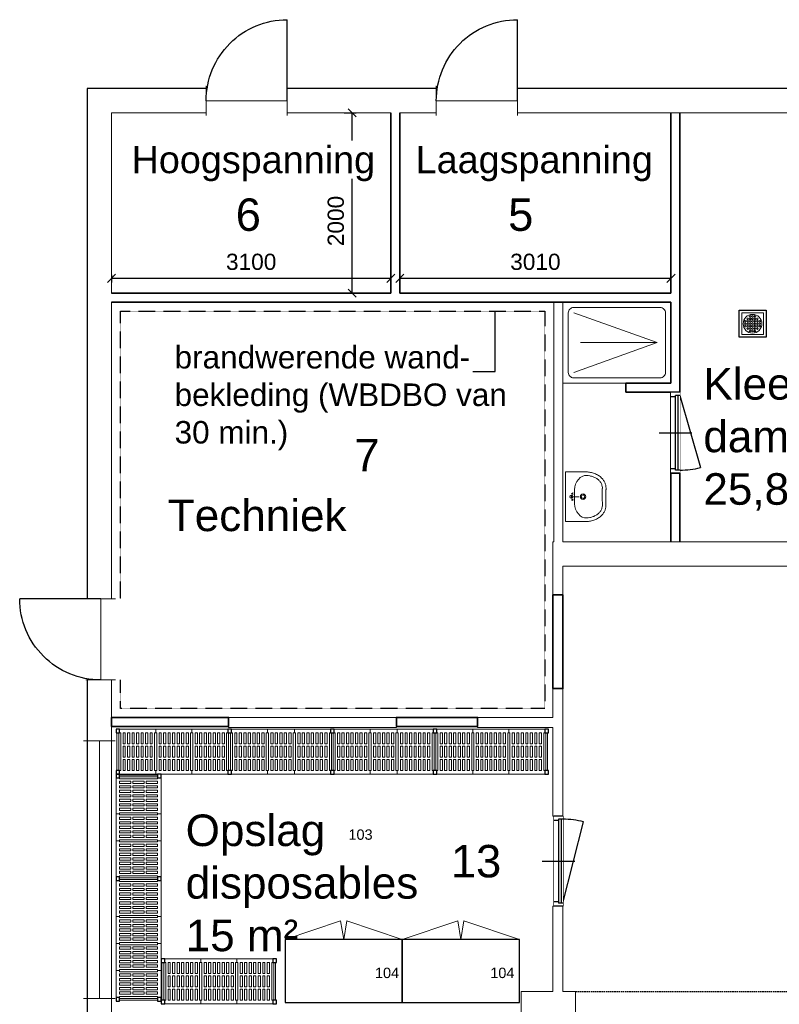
# Model space of a CAD drawing. Header units: millimetres. Extents: x 251300 to 553564, y 2563 to 144710.
# Tile 42 of 57: x 261435 to 269867, y 61315 to 72244. Entities that reach past the tile are written whole.
import ezdxf
from ezdxf.enums import TextEntityAlignment as Align

# ---------------------------------------------------------------- set-up
doc = ezdxf.new("R2010")
doc.units = ezdxf.units.MM
doc.set_wipeout_variables(frame=1)
doc.linetypes.add('DASHED', pattern=[0.75, 0.5, -0.25])
doc.linetypes.add('HIDDEN2', pattern=[4.7625, 3.175, -1.5875])
for name, color, linetype in [('0 @ 50', 7, 'Continuous'), ('A--$01A__Algemeen-Txt25', 2, 'Continuous'), ('A--L$01ADIM18', 1, 'Continuous'), ('A--L01A_Algemeen (lijnen t.b.v. tekst)', 1, 'Continuous'), ('A--L42B_Binnenwandafwerkingen', 2, 'Continuous'), ('A--L43A_Vloerafwerkingen', 1, 'Continuous')]:
    doc.layers.add(name, color=color, linetype=linetype)
for name, color, linetype, lineweight in [('APPARAAT1', 2, 'Continuous', 25), ('APPARAAT2', 1, 'Continuous', 20), ('APPARAAT3', 6, 'Continuous', 18), ('APPARAAT5', 7, 'Continuous', 5), ('BWK ALGEMEEN', 1, 'Continuous', 25), ('BWK MUREN', 3, 'Continuous', 35), ('MATEN', 10, 'Continuous', 20), ('POSITIENUMMER', 141, 'Continuous', 20), ('TEKST PS', 10, 'Continuous', 9), ('X-L21_C_buitenwanden', 7, 'Continuous', 30), ('X-L22_C_binnenwand', 7, 'Continuous', 13), ('X-L32_C_binnenwandopeningen', 3, 'Continuous', 5), ('X-L74_C_sanitair', 5, 'Continuous', 5), ('X-T22_C_ruimtelabel', 7, 'Continuous', 5)]:
    doc.layers.add(name, color=color, linetype=linetype, lineweight=lineweight)
doc.styles.add('DVD_ALG 1.8mm_RE', font='arial.ttf', dxfattribs={"height": 1.8})
doc.styles.add('DVD_ALG 2.5mm_RE', font='arial.ttf', dxfattribs={"height": 2.5})
doc.styles.add('PS', font='arial.ttf')
doc.styles.get("Standard").update_dxf_attribs({"font": 'arial.ttf'})
doc.dimstyles.new('DVD_18', dxfattribs={"dimtxt": 1.8, "dimasz": 0.9, "dimexe": 0.45, "dimexo": 0, "dimgap": 0.9, "dimtad": 1, "dimdec": 0, "dimdsep": 46, "dimtxsty": 'DVD_ALG 1.8mm_RE', "dimblk": 'OBLIQUE', "dimblk1": 'OBLIQUE', "dimblk2": 'OBLIQUE', "dimcen": 2.5, "dimclrd": 1, "dimclre": 1, "dimclrt": 1, "dimadec": 0, "dimazin": 0, "dimtfac": 1, "dimtdec": 4, "dimtix": 1, "dimtmove": 2, "dimatfit": 3, "dimfxl": 0.9, "dimfxlon": 1, "dimtolj": 1, "dimtzin": 0, "dimarcsym": 0})

# ---------------------------------------------------------------- blocks, each defined once
blk = doc.blocks.new('POSITIENUMMER')
at = {"layer": 'POSITIENUMMER', "style": 'PS', "flags": 1}
for tag, p in [('AFMETINGEN', (-1.22, -10.86)), ('OMSCHRIJVING', (-1.22, -14.79)), ('OPMERKINGEN', (-1.22, -18.98))]:
    blk.add_attdef(tag, p, '', height=2.8, dxfattribs=at)
blk.add_wipeout([(-5.03, 0), (-5.03, 0.11), (-5.02, 0.2), (-5, 0.34), (-4.97, 0.48), (-4.93, 0.6), (-4.86, 0.76), (-4.78, 0.92), (-4.69, 1.07), (-4.6, 1.2), (-4.54, 1.27), (-4.48, 1.34), (-4.43, 1.4), (-4.35, 1.49), (-4.26, 1.57), (-4.18, 1.64), (-4.07, 1.73), (-3.91, 1.86), (-3.77, 1.95), (-3.62, 2.05), (-3.49, 2.12), (-3.31, 2.22), (-3.18, 2.29), (-3.02, 2.36), (-2.86, 2.43), (-2.72, 2.48), (-2.53, 2.55), (-2.36, 2.61), (-2.17, 2.66), (-2, 2.71), (-1.73, 2.77), (-1.53, 2.81), (-1.37, 2.84), (-1.13, 2.88), (-0.93, 2.9), (-0.73, 2.92), (-0.52, 2.93), (-0.28, 2.95), (-0.09, 2.95), (0.17, 2.95), (0.35, 2.94), (0.58, 2.93), (0.78, 2.91), (1, 2.89), (1.15, 2.87), (1.32, 2.85), (1.47, 2.82), (1.68, 2.78), (1.88, 2.74), (2.01, 2.7), (2.16, 2.67), (2.37, 2.6), (2.54, 2.55), (2.65, 2.51), (2.78, 2.46), (2.91, 2.41), (3.05, 2.34), (3.21, 2.27), (3.32, 2.22), (3.46, 2.14), (3.61, 2.06), (3.73, 1.98), (3.85, 1.9), (4, 1.79), (4.11, 1.7), (4.21, 1.62), (4.33, 1.5), (4.43, 1.4), (4.53, 1.29), (4.62, 1.17), (4.69, 1.06), (4.77, 0.94), (4.83, 0.83), (4.89, 0.7), (4.93, 0.6), (4.97, 0.47), (4.99, 0.38), (5.02, 0.23), (5.03, 0.13), (5.03, 0.07), (5.03, 0.04), (5.03, -0.07), (5.02, -0.18), (5.02, -0.17), (5.01, -0.3), (4.96, -0.48), (4.92, -0.62), (4.88, -0.73), (4.79, -0.9), (4.74, -0.99), (4.69, -1.08), (4.62, -1.17), (4.52, -1.29), (4.44, -1.39), (4.37, -1.46), (4.28, -1.55), (4.2, -1.63), (4.05, -1.75), (3.95, -1.83), (3.83, -1.91), (3.65, -2.03), (3.52, -2.11), (3.37, -2.19), (3.23, -2.26), (3.12, -2.32), (2.93, -2.4), (2.81, -2.45), (2.67, -2.5), (2.5, -2.56), (2.26, -2.63), (2.12, -2.68), (1.9, -2.73), (1.71, -2.78), (1.55, -2.81), (1.41, -2.83), (1.28, -2.85), (1.11, -2.88), (0.84, -2.91), (0.68, -2.92), (0.46, -2.94), (0.29, -2.95), (0.1, -2.95), (-0.12, -2.95), (-0.33, -2.94), (-0.56, -2.93), (-0.83, -2.91), (-1.09, -2.88), (-1.3, -2.85), (-1.58, -2.8), (-1.83, -2.75), (-2.05, -2.69), (-2.13, -2.67), (-2.15, -2.67), (-2.41, -2.59), (-2.61, -2.52), (-2.79, -2.45), (-2.94, -2.39), (-3.08, -2.33), (-3.25, -2.25), (-3.37, -2.19), (-3.5, -2.12), (-3.64, -2.04), (-3.76, -1.96), (-3.89, -1.87), (-3.97, -1.81), (-4.08, -1.73), (-4.15, -1.67), (-4.32, -1.51), (-4.48, -1.35), (-4.55, -1.26), (-4.64, -1.14), (-4.73, -1), (-4.79, -0.9), (-4.86, -0.77), (-4.91, -0.65), (-4.94, -0.55), (-4.97, -0.44), (-5.01, -0.28), (-5.02, -0.19), (-5.03, -0.07)]).dxf.layer = 'POSITIENUMMER'
at = {"layer": 'POSITIENUMMER'}
blk.add_attdef('POS', text='', height=2.3, dxfattribs=at).set_placement((0, 0), align=Align.MIDDLE)
at = {"layer": 'POSITIENUMMER', "style": 'PS', "flags": 1}
blk.add_attdef('MERK-TYPE', (-1.22, -6.81), '', height=2.8, dxfattribs=at)
blk = doc.blocks.new('DVDVB_32_-S-_Raam')
at = {"linetype": 'Continuous', "lineweight": 13}
blk.add_wipeout([(0, 0.5), (1, 0.5), (1, -0.5), (0, -0.5)], dxfattribs=at)
at = {"color": 1, "linetype": 'ByBlock', "lineweight": -2}
for p, q in [((0, -0.5), (0, 0.5)), ((1, -0.5), (1, 0.5)), ((0, 0), (1, 0))]:
    blk.add_line(p, q, dxfattribs=at)
blk = doc.blocks.new('*U26')
at = {"layer": 'BWK ALGEMEEN'}
for p, q in [((965, 0), (63, 229)), ((0, 0), (1000, 0)), ((0, -100), (1000, -100))]:
    blk.add_line(p, q, dxfattribs=at)
blk.add_arc((978, 0), 943, 165.9426, 180, dxfattribs=at)
blk.add_wipeout([(0, 0), (0, -100), (1000, -100), (1000, 0)]).dxf.layer = 'BWK ALGEMEEN'
for p, q in [((500, -231), (500, 131)), ((0, 0), (0, -100)), ((35, 0), (35, -50)), ((965, 0), (965, -50)), ((1000, 0), (1000, -100)), ((35, -20), (965, -20)), ((35, -50), (965, -50)), ((50, -50), (50, -100)), ((950, -50), (950, -100))]:
    blk.add_line(p, q, dxfattribs=at)
blk = doc.blocks.new('legbord 500-400')
at = {"layer": 'APPARAAT2'}
for p, q in [((400, 500), (0, 500)), ((0, 500), (0, 460)), ((12.5, 460), (0, 460)), ((12.5, 250), (12.5, 460)), ((387.5, 250), (387.5, 460)), ((400, 460), (387.5, 460)), ((400, 460), (400, 500)), ((12.5, 250), (12.5, 40)), ((387.5, 250), (387.5, 40)), ((0, 40), (12.5, 40)), ((0, 40), (0, 0)), ((0, 0), (400, 0)), ((387.5, 40), (400, 40)), ((400, 0), (400, 40))]:
    blk.add_line(p, q, dxfattribs=at)
at = {"layer": 'APPARAAT5'}
for p, q in [((37.5, 336), (37.5, 460)), ((62.5, 460), (37.5, 460)), ((62.5, 336), (62.5, 460)), ((87.5, 336), (87.5, 460)), ((112.5, 460), (87.5, 460)), ((112.5, 336), (112.5, 460)), ((137.5, 336), (137.5, 460)), ((162.5, 460), (137.5, 460)), ((162.5, 336), (162.5, 460)), ((187.5, 336), (187.5, 460)), ((212.5, 460), (187.5, 460)), ((212.5, 336), (212.5, 460)), ((237.5, 336), (237.5, 460)), ((262.5, 460), (237.5, 460)), ((262.5, 336), (262.5, 460)), ((287.5, 336), (287.5, 460)), ((312.5, 460), (287.5, 460)), ((312.5, 336), (312.5, 460)), ((337.5, 336), (337.5, 460)), ((362.5, 460), (337.5, 460)), ((362.5, 336), (362.5, 460)), ((37.5, 336), (62.5, 336)), ((87.5, 336), (112.5, 336)), ((137.5, 336), (162.5, 336)), ((187.5, 336), (212.5, 336)), ((237.5, 336), (262.5, 336)), ((287.5, 336), (312.5, 336)), ((337.5, 336), (362.5, 336)), ((37.5, 312), (62.5, 312)), ((37.5, 250), (37.5, 312)), ((37.5, 250), (37.5, 188)), ((62.5, 250), (62.5, 312)), ((62.5, 250), (62.5, 188)), ((87.5, 312), (112.5, 312)), ((87.5, 250), (87.5, 312)), ((87.5, 250), (87.5, 188)), ((112.5, 250), (112.5, 312)), ((112.5, 250), (112.5, 188)), ((137.5, 312), (162.5, 312)), ((137.5, 250), (137.5, 312)), ((137.5, 250), (137.5, 188)), ((162.5, 250), (162.5, 312)), ((162.5, 250), (162.5, 188)), ((187.5, 312), (212.5, 312)), ((187.5, 250), (187.5, 312)), ((187.5, 250), (187.5, 188)), ((212.5, 250), (212.5, 312)), ((212.5, 250), (212.5, 188)), ((237.5, 312), (262.5, 312)), ((237.5, 250), (237.5, 312)), ((237.5, 250), (237.5, 188)), ((262.5, 250), (262.5, 312)), ((262.5, 250), (262.5, 188)), ((287.5, 312), (312.5, 312)), ((287.5, 250), (287.5, 312)), ((287.5, 250), (287.5, 188)), ((312.5, 250), (312.5, 312)), ((312.5, 250), (312.5, 188)), ((337.5, 312), (362.5, 312)), ((337.5, 250), (337.5, 312)), ((337.5, 250), (337.5, 188)), ((362.5, 250), (362.5, 312)), ((362.5, 250), (362.5, 188)), ((37.5, 188), (62.5, 188)), ((37.5, 164), (37.5, 40)), ((37.5, 164), (62.5, 164)), ((62.5, 164), (62.5, 40)), ((87.5, 188), (112.5, 188)), ((87.5, 164), (87.5, 40)), ((87.5, 164), (112.5, 164)), ((112.5, 164), (112.5, 40)), ((137.5, 188), (162.5, 188)), ((137.5, 164), (137.5, 40)), ((137.5, 164), (162.5, 164)), ((162.5, 164), (162.5, 40)), ((187.5, 188), (212.5, 188)), ((187.5, 164), (212.5, 164)), ((187.5, 164), (187.5, 40)), ((212.5, 164), (212.5, 40)), ((237.5, 188), (262.5, 188)), ((237.5, 164), (237.5, 40)), ((237.5, 164), (262.5, 164)), ((262.5, 164), (262.5, 40)), ((287.5, 188), (312.5, 188)), ((287.5, 164), (287.5, 40)), ((287.5, 164), (312.5, 164)), ((312.5, 164), (312.5, 40)), ((337.5, 188), (362.5, 188)), ((337.5, 164), (337.5, 40)), ((337.5, 164), (362.5, 164)), ((362.5, 164), (362.5, 40)), ((37.5, 40), (62.5, 40)), ((87.5, 40), (112.5, 40)), ((137.5, 40), (162.5, 40)), ((187.5, 40), (212.5, 40)), ((237.5, 40), (262.5, 40)), ((287.5, 40), (312.5, 40)), ((337.5, 40), (362.5, 40))]:
    blk.add_line(p, q, dxfattribs=at)
blk = doc.blocks.new('staander 500')
at = {"layer": 'APPARAAT1'}
for points in [[(0, 460), (40, 460), (40, 500), (0, 500)], [(0, 0), (40, 0), (40, 40), (0, 40)]]:
    blk.add_lwpolyline(points, close=True, dxfattribs=at)
at = {"layer": 'APPARAAT2'}
for p, q in [((10, 460), (10, 40)), ((30, 460), (30, 40))]:
    blk.add_line(p, q, dxfattribs=at)
blk = doc.blocks.new('*U50')
for name, p in [('staander 500', (0, -500)), ('legbord 500-400', (40, -500)), ('legbord 500-400', (440, -500)), ('legbord 500-400', (840, -500)), ('staander 500', (1240, -500))]:
    blk.add_blockref(name, p)
blk = doc.blocks.new('legbord 500-300')
at = {"layer": 'APPARAAT2'}
for p, q in [((300, 500), (0, 500)), ((0, 500), (0, 460)), ((12.5, 460), (0, 460)), ((12.5, 250), (12.5, 460)), ((287.5, 250), (287.5, 460)), ((300, 460), (287.5, 460)), ((300, 460), (300, 500)), ((12.5, 250), (12.5, 40)), ((287.5, 250), (287.5, 40)), ((0, 40), (12.5, 40)), ((0, 40), (0, 0)), ((0, 0), (300, 0)), ((287.5, 40), (300, 40)), ((300, 0), (300, 40))]:
    blk.add_line(p, q, dxfattribs=at)
at = {"layer": 'APPARAAT5'}
for p, q in [((37.5, 336), (37.5, 460)), ((62.5, 460), (37.5, 460)), ((62.5, 336), (62.5, 460)), ((87.5, 336), (87.5, 460)), ((112.5, 460), (87.5, 460)), ((112.5, 336), (112.5, 460)), ((137.5, 336), (137.5, 460)), ((162.5, 460), (137.5, 460)), ((162.5, 336), (162.5, 460)), ((187.5, 336), (187.5, 460)), ((212.5, 460), (187.5, 460)), ((212.5, 336), (212.5, 460)), ((237.5, 336), (237.5, 460)), ((262.5, 460), (237.5, 460)), ((262.5, 336), (262.5, 460)), ((37.5, 336), (62.5, 336)), ((87.5, 336), (112.5, 336)), ((137.5, 336), (162.5, 336)), ((187.5, 336), (212.5, 336)), ((237.5, 336), (262.5, 336)), ((37.5, 312), (62.5, 312)), ((37.5, 250), (37.5, 312)), ((37.5, 250), (37.5, 188)), ((62.5, 250), (62.5, 312)), ((62.5, 250), (62.5, 188)), ((87.5, 312), (112.5, 312)), ((87.5, 250), (87.5, 312)), ((87.5, 250), (87.5, 188)), ((112.5, 250), (112.5, 312)), ((112.5, 250), (112.5, 188)), ((137.5, 312), (162.5, 312)), ((137.5, 250), (137.5, 312)), ((137.5, 250), (137.5, 188)), ((162.5, 250), (162.5, 312)), ((162.5, 250), (162.5, 188)), ((187.5, 312), (212.5, 312)), ((187.5, 250), (187.5, 312)), ((187.5, 250), (187.5, 188)), ((212.5, 250), (212.5, 312)), ((212.5, 250), (212.5, 188)), ((237.5, 312), (262.5, 312)), ((237.5, 250), (237.5, 312)), ((237.5, 250), (237.5, 188)), ((262.5, 250), (262.5, 312)), ((262.5, 250), (262.5, 188)), ((37.5, 188), (62.5, 188)), ((37.5, 164), (37.5, 40)), ((37.5, 164), (62.5, 164)), ((62.5, 164), (62.5, 40)), ((87.5, 188), (112.5, 188)), ((87.5, 164), (87.5, 40)), ((87.5, 164), (112.5, 164)), ((112.5, 164), (112.5, 40)), ((137.5, 188), (162.5, 188)), ((137.5, 164), (137.5, 40)), ((137.5, 164), (162.5, 164)), ((162.5, 164), (162.5, 40)), ((187.5, 188), (212.5, 188)), ((187.5, 164), (187.5, 40)), ((187.5, 164), (212.5, 164)), ((212.5, 164), (212.5, 40)), ((237.5, 188), (262.5, 188)), ((237.5, 164), (237.5, 40)), ((237.5, 164), (262.5, 164)), ((262.5, 164), (262.5, 40)), ((37.5, 40), (62.5, 40)), ((87.5, 40), (112.5, 40)), ((137.5, 40), (162.5, 40)), ((187.5, 40), (212.5, 40)), ((237.5, 40), (262.5, 40))]:
    blk.add_line(p, q, dxfattribs=at)
blk = doc.blocks.new('*U49')
for name, p in [('staander 500', (0, -500)), ('legbord 500-400', (40, -500)), ('legbord 500-300', (440, -500)), ('legbord 500-400', (740, -500)), ('staander 500', (1140, -500))]:
    blk.add_blockref(name, p)
blk = doc.blocks.new('*U51')
for name, p in [('staander 500', (0, -500)), ('legbord 500-300', (40, -500)), ('legbord 500-300', (340, -500)), ('legbord 500-300', (640, -500)), ('legbord 500-400', (940, -500)), ('staander 500', (1340, -500))]:
    blk.add_blockref(name, p)
blk = doc.blocks.new('DVDVB_32_-S-_Deur')
at = {"linetype": 'Continuous', "lineweight": 13}
blk.add_wipeout([(0, -0.5), (1, -0.5), (1, 0.5), (0, 0.5)], dxfattribs=at)
at = {"color": 0, "linetype": 'ByBlock', "lineweight": -2}
for p, q in [((0, -0.5), (0, 0.5)), ((1, -0.5), (1, 0.5)), ((0, 0), (1, 0))]:
    blk.add_line(p, q, dxfattribs=at)
blk = doc.blocks.new('_Oblique')
at = {"color": 0, "linetype": 'ByBlock', "lineweight": -2}
blk.add_line((-0.5, -0.5), (0.5, 0.5), dxfattribs=at)
blk = doc.blocks.new('*D208')
at = {"layer": 'A--L$01ADIM18', "color": 1, "lineweight": -2, "transparency": 16777216}
for p, q in [((262455, 69410), (262455, 69328)), ((262455, 69373), (265555, 69373)), ((265555, 69373), (265555, 69328))]:
    blk.add_line(p, q, dxfattribs=at)
at = {"layer": 'Defpoints', "color": 0, "transparency": 16777216}
for p in [(262455, 69500), (265555, 69431), (265555, 69373)]:
    blk.add_point(p, dxfattribs=at)
at = {"layer": 'A--L$01ADIM18', "color": 1, "lineweight": -2, "transparency": 16777216, "xscale": 90, "yscale": 90, "zscale": 90, "rotation": 180}
blk.add_blockref('_Oblique', (262455, 69373), dxfattribs=at)
at = {"layer": 'A--L$01ADIM18', "color": 1, "lineweight": -2, "transparency": 16777216, "xscale": 90, "yscale": 90, "zscale": 90}
blk.add_blockref('_Oblique', (265555, 69373), dxfattribs=at)
at = {"layer": 'A--L$01ADIM18', "color": 1, "transparency": 16777216, "insert": (264005, 69555), "char_height": 180, "attachment_point": 5, "style": 'DVD_ALG 1.8mm_RE'}
blk.add_mtext('\\A1;3100', dxfattribs=at)
blk = doc.blocks.new('*D209')
at = {"layer": 'A--L$01ADIM18', "color": 1, "lineweight": -2, "transparency": 16777216}
for p, q in [((265655, 69410), (265655, 69328)), ((268665, 69299), (268665, 69418)), ((265655, 69373), (268665, 69373))]:
    blk.add_line(p, q, dxfattribs=at)
at = {"layer": 'Defpoints', "color": 0, "transparency": 16777216}
for p in [(265655, 69500), (268665, 69373), (268665, 69209)]:
    blk.add_point(p, dxfattribs=at)
at = {"layer": 'A--L$01ADIM18', "color": 1, "lineweight": -2, "transparency": 16777216, "xscale": 90, "yscale": 90, "zscale": 90, "rotation": 180}
blk.add_blockref('_Oblique', (265655, 69373), dxfattribs=at)
at = {"layer": 'A--L$01ADIM18', "color": 1, "lineweight": -2, "transparency": 16777216, "xscale": 90, "yscale": 90, "zscale": 90}
blk.add_blockref('_Oblique', (268665, 69373), dxfattribs=at)
at = {"layer": 'A--L$01ADIM18', "color": 1, "transparency": 16777216, "insert": (267160, 69555), "char_height": 180, "attachment_point": 5, "style": 'DVD_ALG 1.8mm_RE'}
blk.add_mtext('\\A1;3010', dxfattribs=at)
blk = doc.blocks.new('*D210')
at = {"layer": 'A--L$01ADIM18', "color": 1, "lineweight": -2, "transparency": 16777216}
for p, q in [((265037, 71209), (265172, 71209)), ((265127, 69209), (265127, 71209)), ((265037, 69209), (265172, 69209))]:
    blk.add_line(p, q, dxfattribs=at)
at = {"layer": 'Defpoints', "color": 0, "transparency": 16777216}
for p in [(264530, 71209), (265127, 71209), (264005, 69209)]:
    blk.add_point(p, dxfattribs=at)
at = {"layer": 'A--L$01ADIM18', "color": 1, "lineweight": -2, "transparency": 16777216, "xscale": 90, "yscale": 90, "zscale": 90}
for p, rotation in [((265127, 71209), 90), ((265127, 69209), 270)]:
    blk.add_blockref('_Oblique', p, dxfattribs=dict(at, rotation=rotation))
at = {"layer": 'A--L$01ADIM18', "color": 1, "transparency": 16777216, "insert": (264945, 70009), "char_height": 180, "attachment_point": 5, "rotation": 90, "style": 'DVD_ALG 1.8mm_RE'}
blk.add_mtext('\\A1;2000', dxfattribs=at)
blk = doc.blocks.new('*U151')
at = {"layer": 'BWK ALGEMEEN'}
for p, q in [((85, 0), (887, 229)), ((950, 0), (50, 0)), ((950, -100), (50, -100))]:
    blk.add_line(p, q, dxfattribs=at)
blk.add_arc((-28, 0), 943, 0, 14.0574, dxfattribs=at)
blk.add_wipeout([(950, 0), (950, -100), (50, -100), (50, 0)]).dxf.layer = 'BWK ALGEMEEN'
for p, q in [((500, -231), (500, 131)), ((50, 0), (50, -100)), ((85, 0), (85, -50)), ((915, 0), (915, -50)), ((950, 0), (950, -100)), ((915, -20), (85, -20)), ((915, -50), (85, -50)), ((100, -50), (100, -100)), ((900, -50), (900, -100))]:
    blk.add_line(p, q, dxfattribs=at)
blk = doc.blocks.new('DVDVB_74_-S-_Wasbak')
at = {"color": 0, "linetype": 'ByBlock', "lineweight": -2}
for p, q in [((-79, -100), (79, -100)), ((0, -65), (-45, -82)), ((-37, -64), (-29, -89)), ((0, -65), (0, -153)), ((0, -65), (45, -82)), ((37, -64), (29, -89))]:
    blk.add_line(p, q, dxfattribs=at)
for centre, radius in [((0, -66), 17.5), ((0, -196), 30), ((0, -196), 20)]:
    blk.add_circle(centre, radius, dxfattribs=at)
blk.add_ellipse((-96, -211), major_axis=(136, 40), ratio=0.751905, start_param=1.224555, end_param=2.997882, dxfattribs=at)
at = {"color": 0, "linetype": 'ByBlock', "lineweight": -2, "extrusion": (0, 0, -1)}
blk.add_ellipse((96, -211), major_axis=(-136, 40), ratio=0.751905, start_param=1.224555, end_param=2.997882, dxfattribs=at)
at = {"color": 0, "linetype": 'ByBlock', "lineweight": -2}
for points in [[(-275, 0), (-275, -118), (-275, -235)], [(275, 0), (0, 0), (-275, 0)], [(275, -236), (275, -118), (275, 0)], [(-92, -451), (0, -450), (91, -450)]]:
    blk.add_open_spline(points, degree=2, dxfattribs=at)
for points in [[(-275, -235), (-270, -456), (-92, -451)], [(91, -450), (270, -456), (275, -236)]]:
    blk.add_rational_spline(points, [1, 0.707108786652, 1], degree=2, dxfattribs=at)
blk.add_rational_spline([(235, -235), (231, -415), (92, -411), (92, -410), (91, -410), (0, -410), (-91, -410), (-92, -410), (-93, -411), (-231, -415), (-235, -235)], [1, 0.707108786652, 1, 1, 1, 1, 1, 1, 1, 0.707108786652, 1], degree=2, knots=[0, 0, 0, 0.2, 0.2, 0.4, 0.4, 0.6, 0.6, 0.8, 0.8, 1, 1, 1], dxfattribs=at)
blk = doc.blocks.new('schrobput 300x300')
at = {"layer": 'BWK ALGEMEEN'}
for p, q in [((-150, 150), (150, 150)), ((-150, -150), (-150, 150)), ((150, 150), (150, -150)), ((150, -150), (-150, -150))]:
    blk.add_line(p, q, dxfattribs=at)
at = {"layer": 'BWK ALGEMEEN', "lineweight": 15}
for p, q in [((-120, 120), (120, 120)), ((-120, -120), (-120, 120)), ((120, 120), (120, -120)), ((120, -120), (-120, -120))]:
    blk.add_line(p, q, dxfattribs=at)
at = {"layer": 'BWK ALGEMEEN', "lineweight": 9}
for centre, radius in [((0, 0), 104), ((-81, 27), 9), ((-81, 0), 9), ((-54, 54), 9), ((-54, 27), 9), ((-54, 0), 9), ((-27, 81), 9), ((-27, 54), 9), ((-27, 27), 9), ((-27, 0), 9), ((0, 81), 9), ((0, 54), 9), ((0, 27), 9), ((0, 0), 9), ((27, 81), 9), ((27, 54), 9), ((27, 27), 9), ((27, 0), 9), ((54, 54), 9), ((54, 27), 9), ((54, 0), 9), ((81, 27), 9), ((81, 0), 9), ((-81, -27), 9), ((-54, -27), 9), ((-54, -54), 9), ((-27, -27), 9), ((-27, -54), 9), ((-27, -81), 9), ((0, -27), 9), ((0, -54), 9), ((0, -81), 9), ((27, -27), 9), ((27, -54), 9), ((27, -81), 9), ((54, -27), 9), ((54, -54), 9), ((81, -27), 9)]:
    blk.add_circle(centre, radius, dxfattribs=at)

msp = doc.modelspace()

# ---------------------------------------------------------------- linework, layer by layer
at = {"layer": 'A--L01A_Algemeen (lijnen t.b.v. tekst)'}
msp.add_lwpolyline([(266465, 68338.3), (266714.7, 68338.3), (266714.7, 69008.8)], dxfattribs=at)
at = {"layer": 'A--L43A_Vloerafwerkingen', "linetype": 'HIDDEN2', "ltscale": 5}
msp.add_lwpolyline([(267606.9, 61455.8), (270779.6, 61455.8)], dxfattribs=at)
at = {"layer": 'APPARAAT2'}
for p, q in [((267584.9, 68988.8), (268510.7, 68658.8)), ((267584.9, 68328.8), (268510.7, 68658.8)), ((268510.7, 68658.8), (267659.6, 68658.8)), ((268664.9, 68208.8), (267464.9, 68208.8))]:
    msp.add_line(p, q, dxfattribs=at)
msp.add_lwpolyline([(267464.9, 68208.8), (268664.9, 68208.8), (268664.9, 69108.8), (267464.9, 69108.8)], close=True, dxfattribs=at)
msp.add_lwpolyline([(267584.9, 68268.8), (268544.9, 68268.8, 0.4142136), (268604.9, 68328.8), (268604.9, 68988.8, 0.4142136), (268544.9, 69048.8), (267584.9, 69048.8, 0.4142136), (267524.9, 68988.8), (267524.9, 68328.8, 0.4142136)], format="xyb", close=True, dxfattribs=at)
at = {"layer": 'APPARAAT3'}
for points in [[(265031.9, 62033.4), (264998, 62239.6), (264381.9, 62033.4)], [(265031.9, 62033.4), (265065.8, 62239.6), (265681.9, 62033.4)], [(266331.9, 62033.4), (266298, 62239.6), (265681.9, 62033.4)], [(266331.9, 62033.4), (266365.8, 62239.6), (266981.9, 62033.4)]]:
    msp.add_lwpolyline(points, dxfattribs=at)
at = {"layer": 'BWK MUREN'}
for p, q in [((265554.9, 69208.8), (265554.9, 71208.8)), ((265654.9, 69208.8), (265654.9, 71208.8)), ((268664.9, 69208.8), (268664.9, 71208.8)), ((268764.9, 71208.8), (268764.9, 68108.8)), ((262454.9, 69208.8), (265554.9, 69208.8)), ((265654.9, 69208.8), (268664.9, 69208.8)), ((262454.9, 69108.8), (268664.9, 69108.8)), ((268664.9, 68208.8), (268664.9, 69108.8)), ((268164.9, 68108.8), (268164.9, 68208.8)), ((268164.9, 68208.8), (268664.9, 68208.8)), ((268764.9, 68108.8), (268164.9, 68108.8))]:
    msp.add_line(p, q, dxfattribs=at)
for points in [[(267354.9, 64818.8), (267464.9, 64818.8), (267464.9, 65858.8), (267354.9, 65858.8)], [(262454.9, 64398.8), (263754.9, 64398.8), (263754.9, 64498.8), (262454.9, 64498.8)], [(265617.9, 64398.8), (266517.9, 64398.8), (266517.9, 64498.8), (265617.9, 64498.8)]]:
    msp.add_lwpolyline(points, close=True, dxfattribs=at)
at = {"layer": 'X-L21_C_buitenwanden'}
msp.add_line((279444.9, 71478.8), (262184.9, 71478.8), dxfattribs=at)
at = {"layer": 'X-L22_C_binnenwand'}
for p, q in [((263504.9, 71208.8), (262454.9, 71208.8)), ((262454.9, 71208.8), (262454.9, 69398.8)), ((265554.9, 71208.8), (263504.9, 71208.8)), ((277349.9, 71208.8), (265654.9, 71208.8)), ((262454.9, 69398.8), (262454.9, 69208.8)), ((262454.9, 69108.8), (262454.9, 66448.8)), ((267464.9, 66448.8), (277374.9, 66448.8)), ((274949.9, 66178.8), (267464.9, 66178.8))]:
    msp.add_line(p, q, dxfattribs=at)
msp.add_lwpolyline([(267464.9, 69108.8), (267464.9, 66448.8), (270014.4, 66448.8), (270014.4, 66178.8), (267464.9, 66178.8), (267464.9, 65858.8), (267354.9, 65858.8), (267354.9, 66448.8), (267364.9, 66448.8), (267364.9, 69108.8)], dxfattribs=at)
msp.add_lwpolyline([(263754.9, 64498.8), (265617.9, 64498.8), (265617.9, 64388.8), (263754.9, 64388.8)], close=True, dxfattribs=at)

# ---------------------------------------------------------------- block references
for name, p in [('*U49', (263745.1, 64368.8)), ('*U49', (264885.1, 64368.8)), ('*U50', (266025.1, 64368.8)), ('*U50', (263005.1, 61820.4))]:
    msp.add_blockref(name, p)
at = {"layer": '0 @ 50', "xscale": 50, "yscale": 50, "zscale": 50}
for p, values in [((265218.8, 63198.4), {'POS': '103'}), ((265513.2, 61663.6), {'POS': '104'}), ((266793.2, 61663.6), {'POS': '104'})]:
    msp.add_blockref('POSITIENUMMER', p, dxfattribs=at).add_auto_attribs(values)
at = {"layer": 'BWK ALGEMEEN', "rotation": 270}
msp.add_blockref('*U26', (267465.9, 63403.8), dxfattribs=at)
at = {"layer": 'MATEN'}
msp.add_blockref('schrobput 300x300', (269570.4, 68869.2), dxfattribs=at)
at = {"layer": 'X-L32_C_binnenwandopeningen', "xscale": 2859.993839, "yscale": 349.9994056, "rotation": 90}
msp.add_blockref('DVDVB_32_-S-_Raam', (262319.9, 61378.8), dxfattribs=at)
at = {"layer": 'X-L74_C_sanitair', "xscale": -0.9999983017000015, "yscale": 0.9999983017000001, "rotation": 90.0575923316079}
msp.add_blockref('DVDVB_74_-S-_Wasbak', (267492.9, 66948.8), dxfattribs=at)

# ---------------------------------------------------------------- texts
at = {"layer": 'A--$01A__Algemeen-Txt25', "insert": (263155.2, 68622.6), "char_height": 250, "attachment_point": 1, "style": 'DVD_ALG 2.5mm_RE'}
msp.add_mtext_dynamic_manual_height_columns('brandwerende wand- bekleding (WBDBO van 30 min.)', width=4005.637, gutter_width=1250, heights=[0], dxfattribs=at)
at = {"layer": 'TEKST PS', "attachment_point": 1, "style": 'PS'}
for s, insert, char_height, width in [('Laagspanning', (265830.7, 70840.1), 300, 4029.885), ('Kleedruimte dames\\P25,8 m²', (269024.7, 68376.6), 350, 3500.981), ('Techniek', (263079.9, 66917.1), 350, 3500.981)]:
    msp.add_mtext(s, dxfattribs=dict(at, insert=insert, char_height=char_height, width=width))
at = {"layer": 'X-T22_C_ruimtelabel'}
for s, p in [('6', (263973.3, 70079.8)), ('5', (266997.1, 70079.8)), ('7', (265290.5, 67410.6)), ('13', (266501.2, 62903.5))]:
    msp.add_text(s, height=360, dxfattribs=at).set_placement(p, align=Align.MIDDLE_CENTER)

# ---------------------------------------------------------------- dimensions: what is measured, and where the dimension line sits
at = {"layer": 'A--L$01ADIM18'}
for base, p1, p2, override, picture, middle in [((265554.9, 69373.4), (262454.9, 69500.3), (265554.9, 69431.1), {"dimscale": 0, "dimtxt": 1.8, "dimasz": 0.9, "dimexe": 0.45, "dimexo": 0.9, "dimgap": 0.9, "dimclrt": 1, "dimfxl": 0.9, "dimfxlon": 1}, '*D208', (264004.9, 69555.3)), ((268664.9, 69373.4), (265654.9, 69500.3), (268664.9, 69208.8), {"dimscale": 0, "dimtxt": 1.8, "dimasz": 0.9, "dimexe": 0.45, "dimexo": 0.9, "dimclrt": 1, "dimfxl": 0.9, "dimfxlon": 1}, '*D209', (267159.9, 69555.3))]:
    dim = msp.add_linear_dim(base=base, p1=p1, p2=p2, dimstyle='DVD_18', override=override, dxfattribs=at)
    dim.commit()
    dim.dimension.update_dxf_attribs({"geometry": picture, "text_midpoint": middle})

# ---------------------------------------------------------------- next in the draw order: linework, layer by layer
at = {"layer": 'APPARAAT1'}
for points in [[(264381.9, 61333.4), (265681.9, 61333.4), (265681.9, 62033.4), (264381.9, 62033.4)], [(265681.9, 61333.4), (266981.9, 61333.4), (266981.9, 62033.4), (265681.9, 62033.4)]]:
    msp.add_lwpolyline(points, close=True, dxfattribs=at)
at = {"layer": 'X-L21_C_buitenwanden'}
msp.add_line((262184.9, 71478.8), (262184.9, 45238.2), dxfattribs=at)
at = {"layer": 'X-L22_C_binnenwand'}
msp.add_line((262454.9, 66448.8), (262454.9, 55268.8), dxfattribs=at)
for points in [[(267354.9, 63403.8), (267465.9, 63403.8), (267465.9, 64498.8), (267464.9, 64818.8), (267354.9, 64818.8), (267354.9, 64498.8), (266517.9, 64498.8), (266517.9, 64388.8), (267354.9, 64388.8)], [(267001.9, 61455.8), (267354.9, 61455.8), (267354.9, 62403.8), (267465.9, 62403.8), (267465.9, 61455.8), (267606.9, 61455.8), (267606.9, 61202.8), (267465.9, 61202.8), (267465.9, 58799.8), (267354.9, 58799.8), (267354.9, 61202.8), (267001.9, 61202.8)]]:
    msp.add_lwpolyline(points, close=True, dxfattribs=at)

# ---------------------------------------------------------------- next in the draw order: block references
msp.add_blockref('*U50', (262505.1, 64368.8))
at = {"rotation": 90}
for name, p in [('*U49', (262505.1, 62688.8)), ('*U51', (262505.1, 61348.8))]:
    msp.add_blockref(name, p, dxfattribs=at)
at = {"layer": 'BWK ALGEMEEN', "rotation": 270}
msp.add_blockref('*U151', (268763.9, 68158.8), dxfattribs=at)
at = {"layer": 'X-L32_C_binnenwandopeningen', "xscale": 899.99, "yscale": 330, "rotation": 180}
for p in [(264404.9, 71343.8), (266959.9, 71343.8)]:
    msp.add_blockref('DVDVB_32_-S-_Deur', p, dxfattribs=at)

# ---------------------------------------------------------------- next in the draw order: texts
at = {"layer": 'TEKST PS', "insert": (263277.9, 63421), "char_height": 350, "width": 2416.453, "attachment_point": 1, "style": 'PS'}
msp.add_mtext('Opslag disposables\\P15 m²', dxfattribs=at)

# ---------------------------------------------------------------- next in the draw order: linework, layer by layer
at = {"color": 0, "linetype": 'ByBlock', "lineweight": -2}
for p, q in [((264404.9, 71343.8), (264404.9, 72243.8)), ((266959.9, 71343.8), (266959.9, 72243.8))]:
    msp.add_line(p, q, dxfattribs=at)
at = {"color": 0, "linetype": 'ByBlock', "lineweight": -2, "extrusion": (0, 0, -1)}
for centre in [(264404.9, 71343.8), (266959.9, 71343.8)]:
    msp.add_ellipse(centre, major_axis=(-636.4, 636.4), ratio=1, start_param=5.4977871, end_param=7.0685835, dxfattribs=at)
at = {"layer": 'BWK MUREN'}
for points in [[(268663.9, 67208.8), (268762.8, 67208.8)], [(268664.8, 66448.8), (268663.9, 67208.8)], [(268763.9, 67208.8), (268763.9, 66448.8)]]:
    msp.add_lwpolyline(points, dxfattribs=at)

# ---------------------------------------------------------------- next in the draw order: block references
at = {"layer": 'X-L32_C_binnenwandopeningen', "xscale": 899.99, "yscale": 330, "rotation": 270}
msp.add_blockref('DVDVB_32_-S-_Deur', (262335.5, 65814.6), dxfattribs=at)

# ---------------------------------------------------------------- next in the draw order: dimensions: what is measured, and where the dimension line sits
at = {"layer": 'A--L$01ADIM18'}
dim = msp.add_linear_dim(base=(265127.2, 71208.8), p1=(264004.9, 69208.8), p2=(264529.9, 71208.8), angle=90, dimstyle='DVD_18', dxfattribs=at)
dim.commit()
dim.dimension.update_dxf_attribs({"geometry": '*D210', "text_midpoint": (264945.3, 70009.4), "dimtype": 160})

# ---------------------------------------------------------------- next in the draw order: linework, layer by layer
at = {"color": 0, "linetype": 'ByBlock', "lineweight": -2}
msp.add_line((262335.5, 65814.6), (261435.5, 65814.6), dxfattribs=at)
at = {"color": 0, "linetype": 'ByBlock', "lineweight": -2, "extrusion": (0, 0, -1)}
msp.add_ellipse((262335.5, 65814.6), major_axis=(-636.4, -636.4), ratio=1, start_param=5.4977871, end_param=7.0685835, dxfattribs=at)
at = {"layer": 'A--L42B_Binnenwandafwerkingen', "linetype": 'DASHED', "ltscale": 5}
msp.add_lwpolyline([(262554.9, 65814.6), (262554.9, 69008.8), (267264.9, 69008.8), (267264.9, 64598.8), (262554.9, 64598.8), (262554.9, 64914.6)], dxfattribs=at)

# ---------------------------------------------------------------- next in the draw order: texts
at = {"layer": 'TEKST PS', "insert": (262677.5, 70840.1), "char_height": 300, "width": 2754.005, "attachment_point": 1, "style": 'PS', "bg_fill": 3, "box_fill_scale": 1.2, "bg_fill_color": 256, "bg_fill_transparency": 0}
msp.add_mtext('Hoogspanning', dxfattribs=at)

doc.saveas('drawing.dxf')
